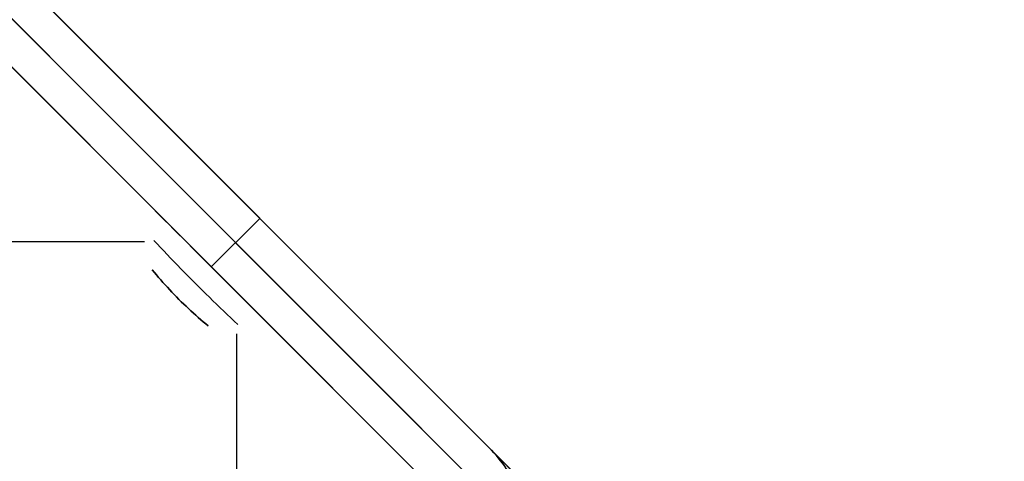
# Model space of a CAD drawing. Header units: millimetres. Extents: x -1030 to 192, y -442 to 180.
# Tile 255 of 256: x 170 to 191, y 158 to 167. Entities that reach past the tile are written whole.
import ezdxf

# ---------------------------------------------------------------- set-up
doc = ezdxf.new("R2010")
doc.units = ezdxf.units.MM
doc.header["$MEASUREMENT"] = 0
doc.layers.add('OVIDIO 120x60x72h', color=7, linetype='Continuous')

msp = doc.modelspace()

# ---------------------------------------------------------------- linework, layer by layer
at = {"layer": 'OVIDIO 120x60x72h'}
for points in [[(158.7368688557, 179.3695852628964), (191.2631254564, 146.8433286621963)], [(191.2631254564, 146.8433286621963), (158.7368688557, 179.3695852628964)], [(158.206541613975, 178.8392580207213), (190.732798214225, 146.3130014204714)], [(190.2024681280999, 145.7826713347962), (157.6762115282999, 178.3089279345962)], [(157.6762115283, 178.3089279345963), (190.2024681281, 145.7826713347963)], [(164.2169492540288, 173.8895105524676), (185.7830507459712, 152.3234090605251)], [(163.1562890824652, 172.8288503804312), (184.7223905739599, 151.2627488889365)], [(169.6970268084, 168.4094329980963), (180.3029731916, 157.8034866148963)], [(180.3029732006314, 157.8034866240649), (169.697026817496, 168.4094330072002)], [(169.9896883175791, 168.1167714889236), (180.0103116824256, 158.0961481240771)], [(180.0103116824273, 158.0961481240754), (169.9896883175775, 168.1167714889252)], [(180.0103116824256, 158.0961481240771), (169.9896883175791, 168.1167714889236)], [(169.9896883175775, 168.1167714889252), (180.0103116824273, 158.0961481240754)], [(180.0103116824, 158.0961481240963), (169.9896883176, 168.1167714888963)], [(169.1667044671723, 167.879110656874), (179.7726508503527, 157.2731642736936)], [(179.2423207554, 156.7428341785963), (168.6363743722, 167.3487805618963)], [(168.6363743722, 167.3487805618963), (179.2423207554, 156.7428341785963)], [(173.9393398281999, 162.0457996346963), (174.9999971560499, 163.1064569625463)], [(173.939347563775, 162.0458073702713), (175.0000000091, 163.1064598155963)], [(160.0883912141, 162.6002967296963), (172.4813757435, 162.6002967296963)], [(174.4938369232, 148.1948510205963), (174.4938369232, 160.5878355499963)], [(180.2983478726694, 157.7624349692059), (180.2533664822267, 157.8214946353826), (180.2070984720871, 157.8792273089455), (180.1596004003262, 157.9355936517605), (180.1109302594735, 157.990557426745), (180.0611472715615, 158.0440855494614), (180.0103116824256, 158.0961481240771)], [(180.2982770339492, 157.7623798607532), (180.2533079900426, 157.8214481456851), (180.2070521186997, 157.8791896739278), (180.1595659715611, 157.9355651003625), (180.1109075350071, 157.9905381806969), (180.0611360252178, 158.0440758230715), (180.010311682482, 158.0961481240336)], [(180.0103116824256, 158.0961481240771), (180.0611472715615, 158.0440855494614), (180.1109302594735, 157.990557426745), (180.1596004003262, 157.9355936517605), (180.2070984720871, 157.8792273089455), (180.2533664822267, 157.8214946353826), (180.2983478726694, 157.7624349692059)]]:
    msp.add_lwpolyline(points, dxfattribs=at)
at = {"layer": 'OVIDIO 120x60x72h', "extrusion": (-0.2357022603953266, -0.2357022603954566, 0.9428090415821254)}
msp.add_lwpolyline([(6.512636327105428, 365.6625703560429), (6.512636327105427, 474.7403737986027)], dxfattribs=at)
at = {"layer": 'OVIDIO 120x60x72h', "extrusion": (0, 1, 0)}
for points in [[(-172.4813757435, 752.7161356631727), (-160.0883912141, 752.7161356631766)], [(-160.0883912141, 755.3994172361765), (-172.4813757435, 755.3994172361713)], [(-175.1646573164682, 752.7161356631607), (-173.8230165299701, 755.3994172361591)], [(-173.82301653, 755.399417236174), (-175.1646573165, 752.7161356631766)], [(-175.1646573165, 752.7161356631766), (-173.82301653, 755.399417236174)], [(-180.0103116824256, 755.5783026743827), (-180.0103116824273, 757.0783026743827)], [(-180.0103116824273, 757.0783026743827), (-180.0103116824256, 755.5783026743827)]]:
    msp.add_lwpolyline(points, dxfattribs=at)
at = {"layer": 'OVIDIO 120x60x72h', "extrusion": (0.004840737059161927, 0.999988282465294, 4.687041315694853e-05)}
for points in [[(-171.6890023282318, 752.7084432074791), (-171.9227834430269, 752.7107067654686)], [(-171.9227834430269, 752.7107067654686), (-171.6890023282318, 752.7084432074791)]]:
    msp.add_lwpolyline(points, dxfattribs=at)
at = {"layer": 'OVIDIO 120x60x72h', "extrusion": (1, 0, 0)}
for points in [[(161.9294763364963, 755.3994172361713), (163.2711171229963, 752.7161356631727)], [(163.2711171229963, 752.7161356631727), (161.9294763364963, 755.3994172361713)], [(163.2711171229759, 752.7161356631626), (161.9294763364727, 755.3994172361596)], [(163.1064598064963, 755.5783026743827), (163.1064598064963, 757.0783026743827)], [(163.1064598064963, 35.5783026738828), (163.1064598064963, 755.5783026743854)], [(162.0457996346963, 35.57830267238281), (162.0457996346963, 755.5783026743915)], [(160.5878355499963, 755.399417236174), (148.1948510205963, 755.3994172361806)], [(148.1948510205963, 752.7161356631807), (160.5878355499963, 752.7161356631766)]]:
    msp.add_lwpolyline(points, dxfattribs=at)
at = {"layer": 'OVIDIO 120x60x72h', "extrusion": (0.9997656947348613, -0.009303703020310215, 0.01954473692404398)}
for points in [[(164.8701137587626, 749.2287858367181), (163.5804411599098, 751.937428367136)], [(163.5804411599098, 751.937428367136), (164.8701137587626, 749.2287858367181)]]:
    msp.add_lwpolyline(points, dxfattribs=at)
at = {"layer": 'OVIDIO 120x60x72h', "extrusion": (0.9997656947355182, -0.009303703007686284, 0.01954473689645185)}
msp.add_lwpolyline([(164.8701137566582, 749.2287858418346), (163.5804441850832, 751.9374220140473)], dxfattribs=at)
at = {"layer": 'OVIDIO 120x60x72h', "extrusion": (-0.07164277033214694, -0.008942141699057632, 0.9973902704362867)}
msp.add_lwpolyline([(-139.9857135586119, 245.2348868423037), (-139.9857135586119, 245.4382888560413)], dxfattribs=at)
at = {"layer": 'OVIDIO 120x60x72h', "extrusion": (0.9861963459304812, -0.05097080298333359, 0.1575396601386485)}
msp.add_lwpolyline([(171.1995550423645, 717.1018982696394), (170.2643813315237, 719.9524183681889)], dxfattribs=at)
at = {"layer": 'OVIDIO 120x60x72h', "extrusion": (-0.1452360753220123, -0.0442012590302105, 0.9884091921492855)}
for points in [[(-104.6951144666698, 324.5545576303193), (-104.6951144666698, 324.3760019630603)], [(-104.6951144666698, 324.3760019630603), (-104.6951144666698, 324.5545576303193)]]:
    msp.add_lwpolyline(points, dxfattribs=at)
at = {"layer": 'OVIDIO 120x60x72h', "extrusion": (-0.05716619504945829, 0.9718253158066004, 0.2286647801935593)}
for points in [[(-183.1548459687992, 697.8571583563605), (-182.4074366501, 700.762563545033)], [(-182.4074366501, 700.762563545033), (-183.1548459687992, 697.8571583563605)]]:
    msp.add_lwpolyline(points, dxfattribs=at)
at = {"layer": 'OVIDIO 120x60x72h', "extrusion": (-0.2357022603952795, -0.2357022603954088, 0.9428090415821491)}
msp.add_lwpolyline([(7.461319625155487, 474.7403737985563), (7.461319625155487, 365.6625703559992)], dxfattribs=at)
at = {"layer": 'OVIDIO 120x60x72h', "extrusion": (-0.05097080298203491, 0.9861963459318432, 0.1575396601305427)}
msp.add_lwpolyline([(-182.4633539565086, 719.0698123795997), (-181.5281780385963, 721.920339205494)], dxfattribs=at)
at = {"layer": 'OVIDIO 120x60x72h', "extrusion": (-0.04420130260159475, -0.1452362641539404, 0.988409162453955)}
for points in [[(119.5362628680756, 316.7310403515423), (119.5362628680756, 316.5524846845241)], [(119.5362628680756, 316.5524846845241), (119.5362628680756, 316.7310403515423)]]:
    msp.add_lwpolyline(points, dxfattribs=at)
at = {"layer": 'OVIDIO 120x60x72h', "extrusion": (-0.009303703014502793, 0.9997656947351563, 0.01954473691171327)}
for points in [[(-175.362791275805, 752.1720375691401), (-176.6524638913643, 749.4633950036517)], [(-176.6524638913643, 749.4633950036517), (-175.362791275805, 752.1720375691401)]]:
    msp.add_lwpolyline(points, dxfattribs=at)
at = {"layer": 'OVIDIO 120x60x72h', "extrusion": (-0.00930370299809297, 0.9997656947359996, 0.01954473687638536)}
msp.add_lwpolyline([(-176.3635290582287, 750.0702321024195), (-175.3627912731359, 752.1720375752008)], dxfattribs=at)
at = {"layer": 'OVIDIO 120x60x72h', "extrusion": (-0.008942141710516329, -0.0716427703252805, 0.9973902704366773)}
msp.add_lwpolyline([(153.2607481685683, 234.9329484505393), (153.2607481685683, 235.1363504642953)], dxfattribs=at)
at = {"layer": 'OVIDIO 120x60x72h', "extrusion": (0.9999882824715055, 0.004840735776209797, 4.687038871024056e-05)}
for points in [[(159.9718093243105, 752.7101520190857), (159.7380282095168, 752.707888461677)], [(159.7380282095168, 752.707888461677), (159.9718093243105, 752.7101520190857)]]:
    msp.add_lwpolyline(points, dxfattribs=at)
at = {"layer": 'OVIDIO 120x60x72h', "extrusion": (-0.2357022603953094, -0.2357022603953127, 0.9428090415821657)}
msp.add_lwpolyline([(9.358686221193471, 365.6625703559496), (9.358686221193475, 474.7403737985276)], dxfattribs=at)
at = {"layer": 'OVIDIO 120x60x72h', "extrusion": (-0.2357022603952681, -0.2357022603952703, 0.9428090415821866)}
msp.add_lwpolyline([(10.30736951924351, 474.7403737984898), (10.30736951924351, 365.6625703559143)], dxfattribs=at)
at = {"layer": 'OVIDIO 120x60x72h', "extrusion": (0, -1.521651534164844e-08, 0.9999999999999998)}
for points in [[(180.0103116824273, 158.096159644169), (180.0611392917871, 158.0440905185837), (180.1109141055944, 157.9905560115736), (180.159575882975, 157.9355860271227), (180.2070654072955, 157.8792136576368), (180.2533246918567, 157.821475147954), (180.2982971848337, 157.7624098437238), (180.3419279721, 157.7020601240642), (180.3841639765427, 157.6404713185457), (180.4249541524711, 157.5776916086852), (180.4642496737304, 157.5137719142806), (180.5020041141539, 157.4487657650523), (180.5381736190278, 157.3827291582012), (180.5727170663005, 157.3157204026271), (180.6055962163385, 157.2477999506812), (180.6367758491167, 157.1790302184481), (180.6662238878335, 157.1094753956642), (180.6939115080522, 157.0392012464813), (180.7198132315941, 156.9682749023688), (180.7439070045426, 156.8967646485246), (180.7661742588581, 156.824739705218), (180.7865999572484, 156.7522700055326), (180.805172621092, 156.6794259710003), (180.821884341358, 156.6062782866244), (180.8367307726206, 156.5328976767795), (180.8497111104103, 156.4593546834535), (180.8608280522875, 156.385719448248), (180.8700877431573, 156.3120614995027), (180.8774997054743, 156.2384495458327), (180.883076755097, 156.1649512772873), (180.8868349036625, 156.0916331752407), (180.8887932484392, 156.0185603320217), (180.8889738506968, 155.9457962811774)], [(180.8889738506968, 155.9457962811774), (180.8887932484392, 156.0185603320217), (180.8868349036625, 156.0916331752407), (180.883076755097, 156.1649512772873), (180.8774997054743, 156.2384495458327), (180.8700877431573, 156.3120614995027), (180.8608280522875, 156.385719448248), (180.8497111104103, 156.4593546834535), (180.8367307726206, 156.5328976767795), (180.821884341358, 156.6062782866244), (180.805172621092, 156.6794259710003), (180.7865999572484, 156.7522700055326), (180.7661742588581, 156.824739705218), (180.7439070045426, 156.8967646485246), (180.7198132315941, 156.9682749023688), (180.6939115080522, 157.0392012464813), (180.6662238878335, 157.1094753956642), (180.6367758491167, 157.1790302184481), (180.6055962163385, 157.2477999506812), (180.5727170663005, 157.3157204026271), (180.5381736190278, 157.3827291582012), (180.5020041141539, 157.4487657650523), (180.4642496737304, 157.5137719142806), (180.4249541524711, 157.5776916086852), (180.3841639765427, 157.6404713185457), (180.3419279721, 157.7020601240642), (180.2982971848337, 157.7624098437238), (180.2533246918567, 157.821475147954), (180.2070654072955, 157.8792136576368), (180.159575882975, 157.9355860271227), (180.1109141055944, 157.9905560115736), (180.0611392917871, 158.0440905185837), (180.0103116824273, 158.096159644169)]]:
    msp.add_lwpolyline(points, dxfattribs=at)
at = {"layer": 'OVIDIO 120x60x72h'}
for points in [[(172.7151541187, 163.2699853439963, 752.7183992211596), (172.8147323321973, 163.1703806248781, 752.675356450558), (172.9149633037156, 163.0701334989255, 752.6359864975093), (173.0157911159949, 162.9692988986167, 752.6003085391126), (173.117159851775, 162.8679317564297, 752.568341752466), (173.2190101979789, 162.7660900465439, 752.5401040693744), (173.3212692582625, 162.6638439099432, 752.5156084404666), (173.4238607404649, 162.5612665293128, 752.4948665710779), (173.526708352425, 162.458431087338, 752.4778901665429), (173.6297390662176, 162.3554081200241, 752.4646885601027), (173.7328929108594, 162.2522575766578, 752.45526159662), (173.8361131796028, 162.1490367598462, 752.4496067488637), (173.9393431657, 162.0458029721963, 752.4477214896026)], [(173.9393431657, 162.0458029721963, 752.4477214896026), (173.8361131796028, 162.1490367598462, 752.4496067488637), (173.7328929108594, 162.2522575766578, 752.45526159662), (173.6297390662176, 162.3554081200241, 752.4646885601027), (173.526708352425, 162.458431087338, 752.4778901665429), (173.4238607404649, 162.5612665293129, 752.4948665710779), (173.3212692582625, 162.6638439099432, 752.5156084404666), (173.2190101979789, 162.7660900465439, 752.5401040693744), (173.117159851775, 162.8679317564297, 752.568341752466), (173.0157911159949, 162.9692988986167, 752.6003085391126), (172.9149633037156, 163.0701334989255, 752.6359864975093), (172.8147323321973, 163.1703806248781, 752.675356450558), (172.7151541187, 163.2699853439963, 752.7183992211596)], [(172.6826853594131, 162.6254323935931, 754.0724426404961), (172.7547488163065, 162.5485905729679, 754.0390444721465), (172.8275522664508, 162.4714162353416, 754.0084826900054), (172.9010481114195, 162.3939587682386, 753.980771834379), (172.9751887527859, 162.3162675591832, 753.955926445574), (173.0499265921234, 162.2383919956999, 753.9339610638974), (173.1252140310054, 162.1603814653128, 753.9148902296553), (173.2010034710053, 162.0822853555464, 753.8987284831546), (173.2772473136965, 162.0041530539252, 753.8854903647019), (173.3538965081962, 161.9260351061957, 753.8751883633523), (173.4309032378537, 161.8479795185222, 753.8678258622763), (173.5082182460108, 161.770035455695, 753.8634042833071), (173.5857922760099, 161.6922520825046, 753.8619250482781)], [(172.6502156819, 161.9808612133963, 755.4265243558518), (172.6955101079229, 161.9259342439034, 755.4024686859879), (172.7414991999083, 161.8711634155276, 755.3805060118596), (172.7881478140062, 161.8165773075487, 755.3606383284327), (172.8354208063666, 161.7622044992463, 755.3428676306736), (172.8832838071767, 161.7080744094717, 755.3271955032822), (172.9317055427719, 161.654219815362, 755.3136218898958), (172.9806555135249, 161.6006743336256, 755.3021463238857), (173.0301032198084, 161.5474715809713, 755.2927683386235), (173.0800177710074, 161.4946441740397, 755.2854863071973), (173.1303667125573, 161.4422207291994, 755.2802939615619), (173.1811171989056, 161.3902288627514, 755.2771838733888), (173.2322363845, 161.3386961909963, 755.2761486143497)], [(173.2322363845, 161.3386961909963, 755.2761486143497), (173.1811171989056, 161.3902288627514, 755.2771838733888), (173.1303667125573, 161.4422207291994, 755.2802939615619), (173.0800177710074, 161.4946441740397, 755.2854863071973), (173.0301032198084, 161.5474715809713, 755.2927683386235), (172.9806555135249, 161.6006743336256, 755.3021463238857), (172.9317055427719, 161.654219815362, 755.3136218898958), (172.8832838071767, 161.7080744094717, 755.3271955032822), (172.8354208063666, 161.7622044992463, 755.3428676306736), (172.7881478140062, 161.8165773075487, 755.3606383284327), (172.7414991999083, 161.8711634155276, 755.3805060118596), (172.6955101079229, 161.9259342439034, 755.4024686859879), (172.6502156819, 161.9808612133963, 755.4265243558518)], [(173.9393431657, 162.0458029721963, 752.4477214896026), (174.0425769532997, 161.9425729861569, 752.4496067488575), (174.1457977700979, 161.8393527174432, 752.4552615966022), (174.248948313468, 161.7361988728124, 752.4646885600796), (174.3519712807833, 161.6331681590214, 752.4778901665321), (174.454806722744, 161.5303205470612, 752.4948665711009), (174.5573841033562, 161.4277290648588, 752.5156084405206), (174.6596302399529, 161.3254700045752, 752.540104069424), (174.7614719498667, 161.2236196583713, 752.5683417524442), (174.862839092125, 161.1222509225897, 752.6003085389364), (174.9636736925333, 161.0214231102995, 752.6359864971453), (175.0639208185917, 160.9211921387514, 752.6753564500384), (175.1635255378, 160.8216139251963, 752.7183992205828)], [(175.1635255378, 160.8216139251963, 752.7183992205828), (175.0639208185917, 160.9211921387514, 752.6753564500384), (174.9636736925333, 161.0214231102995, 752.6359864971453), (174.862839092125, 161.1222509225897, 752.6003085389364), (174.7614719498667, 161.2236196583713, 752.5683417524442), (174.6596302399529, 161.3254700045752, 752.540104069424), (174.5573841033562, 161.4277290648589, 752.5156084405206), (174.454806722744, 161.5303205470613, 752.4948665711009), (174.3519712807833, 161.6331681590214, 752.4778901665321), (174.248948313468, 161.7361988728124, 752.4646885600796), (174.1457977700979, 161.8393527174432, 752.4552615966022), (174.0425769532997, 161.9425729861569, 752.4496067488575), (173.9393431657, 162.0458029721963, 752.4477214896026)], [(174.5189725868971, 160.7891451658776, 754.0724426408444), (174.4421307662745, 160.8612086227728, 754.0390444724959), (174.3649564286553, 160.9340120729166, 754.0084826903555), (174.287498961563, 161.0075079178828, 753.9807718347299), (174.2098077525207, 161.0816485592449, 753.9559264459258), (174.1319321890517, 161.1563863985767, 753.9339610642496), (174.0539216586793, 161.2316738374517, 753.9148902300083), (173.9758255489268, 161.3074632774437, 753.8987284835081), (173.8976932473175, 161.3837071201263, 753.8854903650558), (173.8195752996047, 161.46035631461, 753.8751883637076), (173.7415197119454, 161.5373630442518, 753.8678258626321), (173.6635756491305, 161.6146780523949, 753.8634042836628), (173.585792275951, 161.6922520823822, 753.8619250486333)], [(173.2322363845, 161.3386961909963, 755.2761486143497), (173.2837733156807, 161.2875728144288, 755.2771840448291), (173.3357687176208, 161.2368189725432, 755.2802945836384), (173.3881949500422, 161.1864674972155, 755.2854875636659), (173.4410243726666, 161.1365512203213, 755.2927703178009), (173.4942283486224, 161.0871025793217, 755.3021490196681), (173.5477742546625, 161.0381524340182, 755.313625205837), (173.6016284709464, 160.9897312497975, 755.3271992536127), (173.6557573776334, 160.9418694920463, 755.3428715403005), (173.7101281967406, 160.8945983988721, 755.3606420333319), (173.7647115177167, 160.847952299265, 755.3805090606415), (173.8194787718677, 160.8019662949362, 755.4024705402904), (173.8744013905, 160.7566754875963, 755.4265243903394)], [(173.8744013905, 160.7566754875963, 755.4265243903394), (173.8194787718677, 160.8019662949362, 755.4024705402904), (173.7647115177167, 160.847952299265, 755.3805090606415), (173.7101281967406, 160.8945983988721, 755.3606420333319), (173.6557573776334, 160.9418694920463, 755.3428715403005), (173.6016284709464, 160.9897312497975, 755.3271992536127), (173.5477742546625, 161.0381524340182, 755.313625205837), (173.4942283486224, 161.0871025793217, 755.3021490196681), (173.4410243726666, 161.1365512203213, 755.2927703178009), (173.3881949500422, 161.1864674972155, 755.2854875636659), (173.3357687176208, 161.2368189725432, 755.2802945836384), (173.2837733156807, 161.2875728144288, 755.2771840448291), (173.2322363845, 161.3386961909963, 755.2761486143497)]]:
    msp.add_polyline3d(points, dxfattribs=at)

doc.saveas('drawing.dxf')
